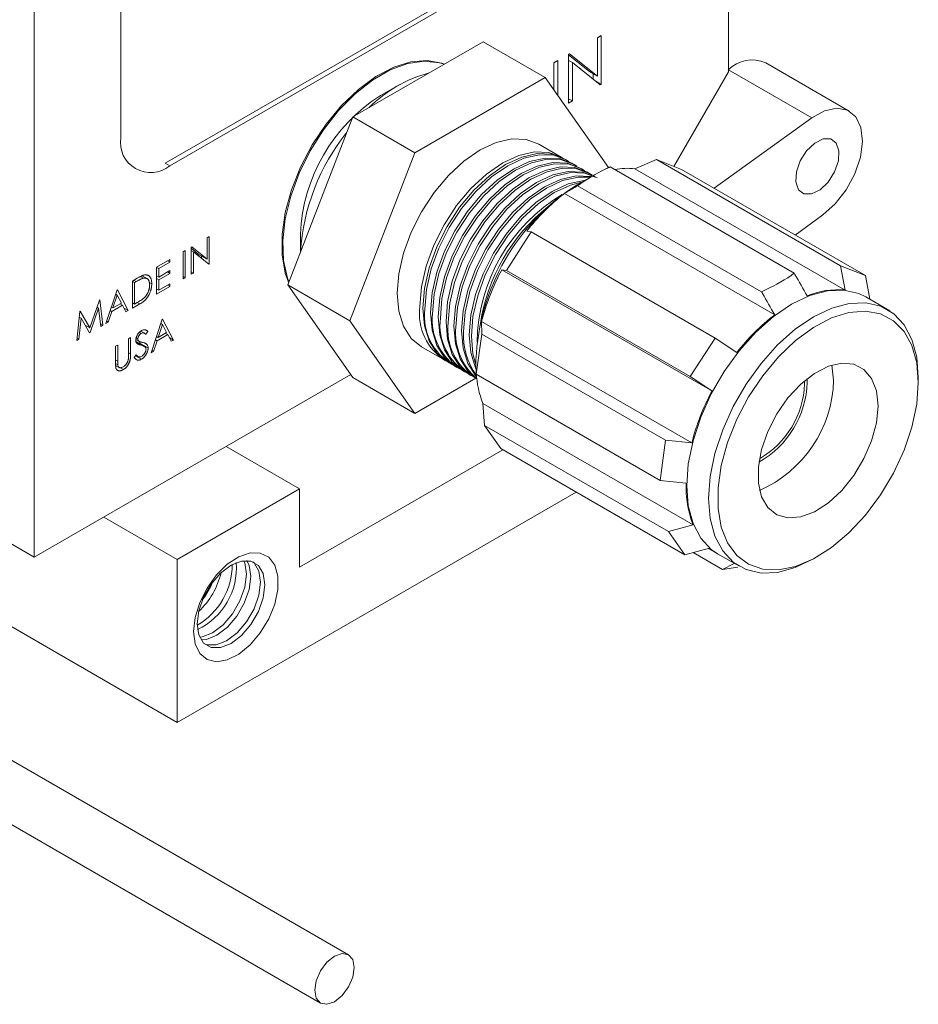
# Model space of a CAD drawing. Header units: inches. Extents: x 1.42 to 7.57, y 1.63 to 8.46.
# Tile 12 of 16: x 5.77 to 6.47, y 4.72 to 5.49. Entities that reach past the tile are written whole.
import ezdxf

# ---------------------------------------------------------------- set-up
doc = ezdxf.new("R2010")
doc.units = ezdxf.units.IN
doc.header["$MEASUREMENT"] = 0

msp = doc.modelspace()

# ---------------------------------------------------------------- linework, layer by layer
at = {"color": 7, "linetype": 'Continuous', "lineweight": 15}
for p, q in [((5.78098, 5.07282), (5.78098, 5.82546)), ((5.88351, 5.38145), (6.21514, 5.5729)), ((6.21868, 5.57086), (5.88705, 5.37941)), ((5.84869, 5.54977), (5.84869, 5.40156)), ((6.32475, 5.45307), (6.32475, 5.52202)), ((6.03047, 5.41772), (6.13253, 5.47664)), ((6.13253, 5.47664), (6.18115, 5.44857)), ((6.22496, 5.48152), (6.22198, 5.4798)), ((6.22198, 5.4798), (6.22198, 5.44967)), ((6.22496, 5.44324), (6.22496, 5.48152)), ((6.19096, 5.46189), (6.18799, 5.46017)), ((6.19096, 5.43461), (6.19096, 5.46189)), ((6.20008, 5.46716), (6.19946, 5.4668)), ((6.19946, 5.4668), (6.19946, 5.42852)), ((6.21579, 5.45324), (6.19946, 5.46629)), ((6.19946, 5.46201), (6.20243, 5.46029)), ((6.22198, 5.44967), (6.20008, 5.46716)), ((6.20243, 5.46029), (6.22428, 5.44285)), ((6.20243, 5.43024), (6.20243, 5.46029)), ((6.18799, 5.46017), (6.18799, 5.43884)), ((6.21579, 5.45324), (6.22198, 5.44967)), ((6.32475, 5.45307), (6.28195, 5.37894)), ((6.41927, 5.42229), (6.35386, 5.46005)), ((6.07908, 5.38965), (6.18115, 5.44857)), ((6.18115, 5.44857), (6.23073, 5.37802)), ((6.21877, 5.44725), (6.21877, 5.45153)), ((6.22075, 5.44567), (6.22496, 5.44324)), ((6.06676, 5.44291), (6.05204, 5.43441)), ((6.22428, 5.44285), (6.22496, 5.44324)), ((6.19946, 5.43196), (6.20243, 5.43024)), ((6.19946, 5.42852), (6.20243, 5.43024)), ((5.97944, 5.28619), (6.03047, 5.41772)), ((6.03047, 5.41772), (6.07908, 5.38965)), ((6.3899, 5.41698), (6.31343, 5.36185)), ((6.19366, 5.3863), (6.17599, 5.39651)), ((6.02805, 5.25813), (6.07908, 5.38965)), ((6.19758, 5.38404), (6.19595, 5.38498)), ((6.25138, 5.37719), (6.2683, 5.38428)), ((6.2683, 5.38428), (6.2878, 5.37665)), ((6.41237, 5.30111), (6.2683, 5.38428)), ((6.20365, 5.38053), (6.20202, 5.38148)), ((6.20973, 5.37703), (6.20809, 5.37797)), ((6.37605, 5.29541), (6.23197, 5.37858)), ((6.25138, 5.37719), (6.41596, 5.28218)), ((6.43187, 5.29347), (6.2878, 5.37665)), ((6.21835, 5.37173), (6.20612, 5.36467)), ((6.2158, 5.37352), (6.21417, 5.37446)), ((6.35059, 5.28071), (6.20651, 5.36389)), ((6.19626, 5.35784), (6.36084, 5.26283)), ((6.37681, 5.32526), (6.39863, 5.34099)), ((5.91803, 5.32398), (5.91638, 5.32303)), ((5.91638, 5.32303), (5.91638, 5.30629)), ((5.91803, 5.30272), (5.91803, 5.32398)), ((5.98944, 5.32596), (5.98944, 5.31196)), ((6.15069, 5.2975), (6.17019, 5.32765)), ((6.17019, 5.32765), (6.1666, 5.32824)), ((6.31427, 5.24447), (6.17019, 5.32765)), ((5.90422, 5.31601), (5.90387, 5.31581)), ((5.90387, 5.31581), (5.90387, 5.29454)), ((5.91019, 5.30986), (5.90387, 5.31491)), ((5.91638, 5.30629), (5.90422, 5.31601)), ((5.88711, 5.30613), (5.87672, 5.30013)), ((5.88711, 5.30395), (5.88711, 5.30613)), ((5.89915, 5.31308), (5.89749, 5.31213)), ((5.89749, 5.31213), (5.89749, 5.29086)), ((5.89915, 5.29182), (5.89915, 5.31308)), ((5.90387, 5.31315), (5.90552, 5.31219)), ((5.90552, 5.31219), (5.91766, 5.3025)), ((5.90552, 5.2955), (5.90552, 5.31219)), ((5.91019, 5.30986), (5.91638, 5.30629)), ((5.91185, 5.30714), (5.91185, 5.30891)), ((5.87672, 5.30013), (5.87672, 5.27887)), ((5.87672, 5.29986), (5.87837, 5.29891)), ((5.87837, 5.29891), (5.88711, 5.30395)), ((5.87837, 5.29236), (5.87837, 5.29891)), ((5.88522, 5.30504), (5.88711, 5.30395)), ((5.91569, 5.30407), (5.91803, 5.30272)), ((5.91766, 5.3025), (5.91803, 5.30272)), ((6.41237, 5.30111), (6.41596, 5.28218)), ((6.43187, 5.29347), (6.41237, 5.30111)), ((5.86155, 5.29138), (5.85783, 5.28923)), ((5.86412, 5.29276), (5.86644, 5.29142)), ((5.87004, 5.29069), (5.86553, 5.29329)), ((5.87672, 5.29332), (5.87837, 5.29236)), ((5.87672, 5.29114), (5.87837, 5.29018)), ((5.88711, 5.29741), (5.87837, 5.29236)), ((5.87837, 5.29018), (5.88711, 5.29522)), ((5.88522, 5.29632), (5.88711, 5.29522)), ((5.88711, 5.29522), (5.88711, 5.29741)), ((5.89749, 5.29277), (5.89915, 5.29182)), ((5.89749, 5.29086), (5.89915, 5.29182)), ((5.90387, 5.29645), (5.90552, 5.2955)), ((5.90387, 5.29454), (5.90552, 5.2955)), ((6.1471, 5.29809), (6.31168, 5.20308)), ((6.1471, 5.29809), (6.15069, 5.2975)), ((6.29477, 5.21432), (6.15069, 5.2975)), ((6.4354, 5.2749), (6.43187, 5.29347)), ((5.85783, 5.28923), (5.85783, 5.26797)), ((5.85783, 5.28896), (5.85949, 5.288)), ((5.85889, 5.28984), (5.86078, 5.28875)), ((5.86078, 5.28875), (5.85949, 5.288)), ((5.85949, 5.288), (5.85949, 5.2711)), ((5.87102, 5.28816), (5.87294, 5.28705)), ((5.87672, 5.27887), (5.88711, 5.28487)), ((5.87672, 5.28296), (5.87837, 5.282)), ((5.87837, 5.282), (5.87837, 5.29018)), ((5.88711, 5.28705), (5.87837, 5.282)), ((5.88522, 5.28596), (5.88711, 5.28487)), ((5.88711, 5.28487), (5.88711, 5.28705)), ((5.97944, 5.28619), (6.02805, 5.25813)), ((6.03047, 5.21358), (5.97944, 5.28619)), ((5.84579, 5.28228), (5.83706, 5.25597)), ((5.84589, 5.27819), (5.84256, 5.26814)), ((5.84467, 5.2789), (5.84589, 5.27819)), ((5.84603, 5.28242), (5.84579, 5.28228)), ((5.84914, 5.27194), (5.84589, 5.27819)), ((5.85453, 5.26606), (5.84603, 5.28242)), ((6.44927, 5.26689), (6.43212, 5.27678)), ((6.4512, 5.26597), (6.43536, 5.27512)), ((5.83201, 5.27432), (5.82443, 5.2525)), ((5.82463, 5.2488), (5.83127, 5.26793)), ((5.83004, 5.26865), (5.83127, 5.26793)), ((5.83127, 5.26793), (5.83304, 5.25365)), ((5.83225, 5.27446), (5.83201, 5.27432)), ((5.8347, 5.25461), (5.83225, 5.27446)), ((5.84133, 5.26885), (5.84256, 5.26814)), ((5.84166, 5.26545), (5.85001, 5.27026)), ((5.84256, 5.26814), (5.84914, 5.27194)), ((5.84812, 5.27136), (5.85001, 5.27026)), ((5.85001, 5.27026), (5.85273, 5.26502)), ((5.85119, 5.26798), (5.85453, 5.26606)), ((5.85783, 5.27205), (5.85949, 5.2711)), ((5.85783, 5.26797), (5.86354, 5.27126)), ((5.85949, 5.2711), (5.8616, 5.27232)), ((5.86165, 5.27235), (5.86354, 5.27126)), ((5.81659, 5.26542), (5.81416, 5.24275)), ((5.81582, 5.24371), (5.81758, 5.26006)), ((5.81611, 5.26092), (5.81758, 5.26006)), ((5.81683, 5.26556), (5.81659, 5.26542)), ((5.82443, 5.2525), (5.81683, 5.26556)), ((5.81758, 5.26006), (5.82425, 5.24858)), ((5.83886, 5.25701), (5.84166, 5.26545)), ((5.84044, 5.26615), (5.84166, 5.26545)), ((5.85273, 5.26502), (5.85453, 5.26606)), ((5.82074, 5.25463), (5.82443, 5.2525)), ((5.83278, 5.25572), (5.8347, 5.25461)), ((5.83304, 5.25365), (5.8347, 5.25461)), ((5.83706, 5.25597), (5.83886, 5.25701)), ((5.83764, 5.25772), (5.83886, 5.25701)), ((5.88121, 5.25925), (5.87247, 5.23294)), ((5.8813, 5.25516), (5.87797, 5.24511)), ((5.88008, 5.25586), (5.8813, 5.25516)), ((5.88144, 5.25938), (5.88121, 5.25925)), ((5.88455, 5.24891), (5.8813, 5.25516)), ((5.88994, 5.24302), (5.88144, 5.25938)), ((6.07908, 5.18552), (6.02805, 5.25813)), ((6.29589, 5.1624), (6.13131, 5.25741)), ((6.13136, 5.24768), (6.13131, 5.25741)), ((5.81435, 5.24456), (5.81582, 5.24371)), ((5.82388, 5.24923), (5.82463, 5.2488)), ((5.82425, 5.24858), (5.82463, 5.2488)), ((5.85642, 5.24494), (5.85476, 5.24398)), ((5.85642, 5.23209), (5.85642, 5.24494)), ((5.86069, 5.24468), (5.86208, 5.24388)), ((5.86324, 5.24902), (5.86478, 5.24813)), ((5.86736, 5.24826), (5.86441, 5.24997)), ((5.86743, 5.25106), (5.86987, 5.24965)), ((5.86838, 5.24748), (5.86987, 5.24965)), ((5.87675, 5.24582), (5.87797, 5.24511)), ((5.87707, 5.24241), (5.88542, 5.24723)), ((5.87797, 5.24511), (5.88455, 5.24891)), ((5.88353, 5.24832), (5.88542, 5.24723)), ((5.88542, 5.24723), (5.88814, 5.24199)), ((5.88661, 5.24495), (5.88994, 5.24302)), ((6.12694, 5.21618), (6.13136, 5.24768)), ((6.27544, 5.1645), (6.13136, 5.24768)), ((6.31427, 5.24447), (6.29477, 5.21432)), ((6.33118, 5.23323), (6.31427, 5.24447)), ((5.81416, 5.24275), (5.81582, 5.24371)), ((5.84627, 5.23908), (5.84461, 5.23812)), ((5.84461, 5.23812), (5.84461, 5.22528)), ((5.84627, 5.22633), (5.84627, 5.23908)), ((5.85476, 5.24398), (5.85476, 5.23124)), ((5.86051, 5.24344), (5.8633, 5.24183)), ((5.86075, 5.24119), (5.86448, 5.23904)), ((5.86713, 5.23806), (5.86094, 5.24164)), ((5.86392, 5.24036), (5.86347, 5.24222)), ((5.86392, 5.24036), (5.87011, 5.23679)), ((5.87427, 5.23398), (5.87707, 5.24241)), ((5.87585, 5.24312), (5.87707, 5.24241)), ((5.88814, 5.24199), (5.88994, 5.24302)), ((6.08424, 5.23759), (6.10192, 5.22738)), ((5.86081, 5.23139), (5.85925, 5.22941)), ((5.86023, 5.23066), (5.86485, 5.22799)), ((5.8605, 5.231), (5.86215, 5.23005)), ((5.87247, 5.23294), (5.87427, 5.23398)), ((5.87305, 5.23469), (5.87427, 5.23398)), ((5.84461, 5.22729), (5.84627, 5.22633)), ((5.84463, 5.22453), (5.84634, 5.22355)), ((5.84467, 5.22309), (5.84733, 5.22155)), ((5.84751, 5.22166), (5.8507, 5.21982)), ((6.10421, 5.22606), (6.10584, 5.22512)), ((6.11028, 5.22256), (6.11191, 5.22161)), ((6.12688, 5.22741), (6.12688, 5.22411)), ((6.12688, 5.22411), (6.12689, 5.22591)), ((6.12689, 5.22591), (6.12694, 5.21618)), ((5.78098, 5.07282), (6.02884, 5.2159)), ((6.03047, 5.21358), (6.07908, 5.18552)), ((6.11635, 5.21905), (6.11798, 5.21811)), ((6.12242, 5.21554), (6.12406, 5.2146)), ((6.27102, 5.133), (6.12694, 5.21618)), ((6.29477, 5.21432), (6.31168, 5.20308)), ((6.47333, 5.20964), (6.47333, 5.21372)), ((6.12682, 5.21308), (6.07908, 5.18552)), ((6.38423, 5.20862), (6.38416, 5.21107)), ((6.38635, 5.20984), (6.38625, 5.21278)), ((6.29695, 5.09816), (6.13238, 5.19317)), ((6.13365, 5.17609), (6.13238, 5.19317)), ((5.78098, 5.07282), (5.60212, 5.17607)), ((6.27773, 5.09292), (6.13365, 5.17609)), ((6.14638, 5.15798), (6.13365, 5.17609)), ((5.93133, 5.15961), (5.98878, 5.12644)), ((6.27544, 5.1645), (6.27102, 5.133)), ((6.29589, 5.1624), (6.27544, 5.1645)), ((5.98878, 5.0652), (6.14794, 5.15708)), ((6.29046, 5.07481), (6.14638, 5.15798)), ((5.54607, 5.14371), (5.89288, 4.9435)), ((6.27102, 5.133), (6.29147, 5.1309)), ((5.89288, 5.07108), (5.98878, 5.12644)), ((5.89288, 4.9435), (6.2054, 5.12391)), ((5.98878, 5.0652), (5.98878, 5.12644)), ((5.83543, 5.10425), (5.89288, 5.07108)), ((6.29695, 5.09816), (6.27773, 5.09292)), ((6.27773, 5.09292), (6.29046, 5.07481)), ((6.29046, 5.07481), (6.30968, 5.08005)), ((6.32007, 5.06321), (6.29692, 5.07657)), ((6.30879, 5.07981), (6.31551, 5.07593)), ((6.31601, 5.07564), (6.33316, 5.06575)), ((5.89288, 5.07108), (5.89288, 4.9435)), ((6.32915, 5.06806), (6.32007, 5.06321)), ((6.39123, 5.0715), (6.39476, 5.07354)), ((6.32007, 5.06321), (6.33208, 5.0651)), ((6.02699, 4.76156), (5.56902, 5.02594)), ((5.54715, 4.98805), (6.00511, 4.72367))]:
    msp.add_line(p, q, dxfattribs=at)
at = {"color": 8, "linetype": 'Continuous', "lineweight": 15}
for p, q in [((6.3899, 5.41698), (6.32475, 5.45459)), ((5.88351, 5.38145), (5.88705, 5.37941)), ((5.85476, 5.23305), (5.85642, 5.23209))]:
    msp.add_line(p, q, dxfattribs=at)
at = {"color": 7, "linetype": 'Continuous', "lineweight": 15, "flags": 128}
for points in [[(6.10212, 5.45908), (6.10027, 5.45977), (6.0887, 5.46191), (6.07595, 5.46085), (6.06243, 5.4566), (6.04858, 5.44933), (6.03484, 5.43925), (6.02165, 5.42669), (6.00944, 5.41205), (5.9986, 5.39581), (5.98948, 5.37848), (5.98237, 5.36063), (5.9775, 5.34283), (5.97502, 5.32565), (5.97502, 5.30964), (5.9775, 5.29531), (5.97994, 5.28821)], [(5.98039, 5.28863), (5.97931, 5.29158), (5.97622, 5.30541), (5.9756, 5.32105), (5.97746, 5.33799), (5.98175, 5.35569), (5.98832, 5.37358), (5.99696, 5.39109), (6.0074, 5.40765), (6.01931, 5.42273), (6.03229, 5.43585), (6.04593, 5.44659), (6.0598, 5.45459), (6.07344, 5.45961), (6.08642, 5.46148), (6.09832, 5.46014), (6.10196, 5.45899)], [(6.39863, 5.34099), (6.40834, 5.34965), (6.41691, 5.3607), (6.42364, 5.37322), (6.428, 5.38621), (6.42962, 5.39861), (6.42838, 5.40943), (6.42437, 5.41778), (6.41793, 5.42298), (6.40957, 5.42462), (6.39997, 5.42257), (6.3899, 5.41698)], [(6.17599, 5.39651), (6.16616, 5.40014), (6.15494, 5.40059), (6.14277, 5.39783), (6.13012, 5.39196), (6.11746, 5.38322), (6.10529, 5.37193), (6.09407, 5.35853), (6.08424, 5.34354), (6.07617, 5.32753), (6.07018, 5.31111), (6.06648, 5.29493), (6.06524, 5.27959), (6.06648, 5.2657), (6.07018, 5.25377), (6.07617, 5.24428), (6.08424, 5.23759), (6.08424, 5.23759)], [(6.4112, 5.39119), (6.4091, 5.39728), (6.40475, 5.40058), (6.3988, 5.40059), (6.39216, 5.39732), (6.38584, 5.39125), (6.38081, 5.38332), (6.37782, 5.37472), (6.37734, 5.36678), (6.37943, 5.36069), (6.38379, 5.35739), (6.38974, 5.35738), (6.39637, 5.36065), (6.40269, 5.36672), (6.40773, 5.37465), (6.41071, 5.38324), (6.4112, 5.39119)], [(6.19479, 5.38562), (6.19367, 5.3863), (6.18384, 5.38994), (6.17262, 5.39039), (6.16045, 5.38762), (6.14779, 5.38176), (6.13514, 5.37301), (6.12297, 5.36172), (6.11175, 5.34832), (6.10192, 5.33333), (6.09385, 5.31732), (6.08785, 5.30091), (6.08416, 5.28472), (6.08292, 5.26939)], [(6.19595, 5.38498), (6.18612, 5.38862), (6.1749, 5.38907), (6.16273, 5.38631), (6.15008, 5.38044), (6.13742, 5.37169), (6.12525, 5.3604), (6.11403, 5.34701), (6.1042, 5.33201), (6.09613, 5.316), (6.09014, 5.29959), (6.08645, 5.2834), (6.0852, 5.26807), (6.08645, 5.25417), (6.09014, 5.24225), (6.09613, 5.23276), (6.1042, 5.22606), (6.10421, 5.22606)], [(6.08683, 5.26713), (6.08808, 5.28246), (6.09177, 5.29865), (6.09777, 5.31506), (6.10583, 5.33107), (6.11567, 5.34606), (6.12688, 5.35946), (6.13905, 5.37075), (6.15171, 5.3795), (6.16437, 5.38536), (6.17654, 5.38813), (6.18775, 5.38768), (6.19758, 5.38404), (6.19975, 5.38266)], [(6.20202, 5.38148), (6.19219, 5.38512), (6.18098, 5.38556), (6.16881, 5.3828), (6.15615, 5.37693), (6.14349, 5.36819), (6.13132, 5.3569), (6.12011, 5.3435), (6.11027, 5.32851), (6.10221, 5.3125), (6.09621, 5.29608), (6.09252, 5.2799), (6.09127, 5.26456), (6.09252, 5.25067), (6.09621, 5.23874), (6.10221, 5.22925), (6.11027, 5.22256), (6.11028, 5.22256)], [(6.09291, 5.26362), (6.09415, 5.27896), (6.09784, 5.29514), (6.10384, 5.31155), (6.11191, 5.32756), (6.12174, 5.34256), (6.13296, 5.35596), (6.14513, 5.36724), (6.15778, 5.37599), (6.17044, 5.38186), (6.18261, 5.38462), (6.19383, 5.38417), (6.20366, 5.38053), (6.20582, 5.37916)], [(6.20809, 5.37797), (6.19827, 5.38161), (6.18705, 5.38206), (6.17488, 5.37929), (6.16222, 5.37343), (6.14957, 5.36468), (6.13739, 5.35339), (6.12618, 5.33999), (6.11635, 5.325), (6.10828, 5.30899), (6.10228, 5.29258), (6.09859, 5.27639), (6.09735, 5.26106), (6.09859, 5.24716), (6.10228, 5.23524), (6.10828, 5.22575), (6.11635, 5.21905), (6.11635, 5.21905)], [(6.09898, 5.26011), (6.10022, 5.27545), (6.10392, 5.29164), (6.10991, 5.30805), (6.11798, 5.32406), (6.12781, 5.33905), (6.13903, 5.35245), (6.1512, 5.36374), (6.16386, 5.37248), (6.17651, 5.37835), (6.18868, 5.38111), (6.1999, 5.38067), (6.20973, 5.37703), (6.21189, 5.37565)], [(6.21417, 5.37446), (6.20434, 5.3781), (6.19312, 5.37855), (6.18095, 5.37579), (6.1683, 5.36992), (6.15564, 5.36118), (6.14347, 5.34989), (6.13225, 5.33649), (6.12242, 5.3215), (6.11435, 5.30549), (6.10836, 5.28907), (6.10466, 5.27289), (6.10342, 5.25755), (6.10466, 5.24366), (6.10836, 5.23173), (6.11435, 5.22224), (6.12242, 5.21555), (6.12242, 5.21554)], [(6.10505, 5.25661), (6.1063, 5.27194), (6.10999, 5.28813), (6.11598, 5.30454), (6.12405, 5.32055), (6.13388, 5.33555), (6.1451, 5.34894), (6.15727, 5.36023), (6.16993, 5.36898), (6.18258, 5.37485), (6.19476, 5.37761), (6.20597, 5.37716), (6.2158, 5.37352), (6.21797, 5.37215)], [(6.22024, 5.37096), (6.21041, 5.3746), (6.1992, 5.37505), (6.18702, 5.37228), (6.17437, 5.36642), (6.16171, 5.35767), (6.14954, 5.34638), (6.13832, 5.33298), (6.12849, 5.31799), (6.12042, 5.30198), (6.11443, 5.28557), (6.11074, 5.26938), (6.10949, 5.25405), (6.11074, 5.24015), (6.11443, 5.22823), (6.12042, 5.21874), (6.12752, 5.21262)], [(6.11112, 5.2531), (6.11237, 5.26844), (6.11606, 5.28462), (6.12206, 5.30104), (6.13013, 5.31705), (6.13996, 5.33204), (6.15117, 5.34544), (6.16334, 5.35673), (6.176, 5.36547), (6.18866, 5.37134), (6.20083, 5.3741), (6.21204, 5.37366), (6.22187, 5.37002)], [(6.21726, 5.37093), (6.21648, 5.37109), (6.20527, 5.37154), (6.1931, 5.36878), (6.18044, 5.36291), (6.16778, 5.35416), (6.15561, 5.34288), (6.1444, 5.32948), (6.13457, 5.31448), (6.1265, 5.29847), (6.1205, 5.28206), (6.11681, 5.26588), (6.11556, 5.25054), (6.11681, 5.23664), (6.1205, 5.22472), (6.1265, 5.21523), (6.12703, 5.21463)], [(6.1172, 5.2496), (6.11844, 5.26493), (6.12213, 5.28112), (6.12813, 5.29753), (6.1362, 5.31354), (6.14603, 5.32853), (6.15725, 5.34193), (6.16942, 5.35322), (6.18207, 5.36197), (6.19473, 5.36784), (6.2069, 5.3706), (6.21616, 5.37047)], [(6.21156, 5.36806), (6.21134, 5.36803), (6.19917, 5.36527), (6.18651, 5.3594), (6.17386, 5.35066), (6.16169, 5.33937), (6.15047, 5.32597), (6.14064, 5.31098), (6.13257, 5.29497), (6.12657, 5.27856), (6.12288, 5.26237), (6.12164, 5.24703), (6.12288, 5.23314), (6.12657, 5.22122), (6.12667, 5.22101)], [(6.12327, 5.24609), (6.12452, 5.26143), (6.12821, 5.27761), (6.1342, 5.29403), (6.14227, 5.31004), (6.1521, 5.32503), (6.16332, 5.33843), (6.17549, 5.34972), (6.18815, 5.35846), (6.2008, 5.36433), (6.20948, 5.36661)], [(6.31601, 5.07564), (6.31117, 5.07895), (6.30296, 5.08775), (6.29691, 5.09924), (6.2932, 5.11307), (6.29195, 5.12881), (6.2932, 5.146), (6.29691, 5.1641), (6.30296, 5.18257), (6.31117, 5.20085), (6.32129, 5.21838), (6.33301, 5.23463), (6.34598, 5.2491), (6.35981, 5.26136), (6.37407, 5.27104), (6.38833, 5.27783), (6.40215, 5.28153), (6.41512, 5.28203), (6.42685, 5.27932), (6.43212, 5.27678)], [(6.39123, 5.0715), (6.39121, 5.07149), (6.37696, 5.0647), (6.36313, 5.061), (6.35016, 5.0605), (6.33843, 5.06321), (6.32831, 5.06905), (6.3201, 5.07785), (6.31405, 5.08934), (6.31035, 5.10317), (6.3091, 5.11891), (6.31035, 5.1361), (6.31405, 5.1542), (6.3201, 5.17267), (6.32831, 5.19095), (6.33843, 5.20848), (6.35016, 5.22473), (6.36313, 5.23921), (6.37696, 5.25146), (6.39121, 5.26114), (6.40547, 5.26793), (6.4193, 5.27163), (6.43227, 5.27213), (6.444, 5.26942), (6.45412, 5.26358), (6.46233, 5.25478), (6.46838, 5.24329), (6.47208, 5.22946), (6.47333, 5.21372), (6.47333, 5.21372)], [(6.47333, 5.20964), (6.47206, 5.22511), (6.46832, 5.23863), (6.4622, 5.24975), (6.45392, 5.25814), (6.44374, 5.2635), (6.43199, 5.26567), (6.41903, 5.26459), (6.4053, 5.26028), (6.39122, 5.25289), (6.37726, 5.24264), (6.36387, 5.22988), (6.35146, 5.21501), (6.34045, 5.19851), (6.33118, 5.18091), (6.32395, 5.16278), (6.319, 5.14469), (6.31649, 5.12723), (6.31649, 5.11096), (6.319, 5.09641), (6.32395, 5.08404), (6.33118, 5.07424), (6.34045, 5.06734), (6.35146, 5.06356), (6.36387, 5.06301), (6.37726, 5.06572), (6.39122, 5.07159), (6.4053, 5.08045), (6.41903, 5.092), (6.43199, 5.10587), (6.44374, 5.12162), (6.45392, 5.13874), (6.4622, 5.15668), (6.46832, 5.17486), (6.47206, 5.19271), (6.47333, 5.20964)], [(6.1268, 5.22375), (6.12452, 5.2322), (6.12327, 5.24609)], [(6.44177, 5.19142), (6.44051, 5.20321), (6.43677, 5.2129), (6.43077, 5.21997), (6.42283, 5.22404), (6.41337, 5.22489), (6.40292, 5.22246), (6.39202, 5.2169), (6.38126, 5.20851), (6.37124, 5.19773), (6.36248, 5.18514), (6.35546, 5.17143), (6.35056, 5.15734), (6.34805, 5.14362), (6.34805, 5.13101), (6.35056, 5.12019), (6.35546, 5.11176), (6.36248, 5.10615), (6.37124, 5.10368), (6.38126, 5.10447), (6.39202, 5.10849), (6.40292, 5.11551), (6.41337, 5.12517), (6.42283, 5.13693), (6.43077, 5.15017), (6.43677, 5.16416), (6.44051, 5.17817), (6.44177, 5.19142)], [(6.40695, 5.21152), (6.40568, 5.22332), (6.40566, 5.22339)], [(5.9057, 5.01469), (5.90693, 5.02572), (5.91052, 5.03736), (5.91622, 5.04873), (5.92359, 5.059), (5.9321, 5.0674), (5.9411, 5.07331), (5.94994, 5.07629), (5.95796, 5.07613), (5.96455, 5.07282), (5.96924, 5.06662), (5.97168, 5.05799), (5.97168, 5.04757), (5.96924, 5.03612), (5.96455, 5.02451), (5.95796, 5.01359), (5.94994, 5.00416), (5.9411, 4.99694), (5.9321, 4.99245), (5.92359, 4.99103), (5.91622, 4.99279), (5.91052, 4.99759), (5.90693, 5.00507), (5.9057, 5.01469)], [(5.96153, 5.05134), (5.96023, 5.04113), (5.95647, 5.03042), (5.9506, 5.02026), (5.94321, 5.01164), (5.93502, 5.00541), (5.92682, 5.00218), (5.91943, 5.00226), (5.91356, 5.00565), (5.9098, 5.01201), (5.9085, 5.02072), (5.9098, 5.03093), (5.91356, 5.04165), (5.91943, 5.05181), (5.92682, 5.06042), (5.93502, 5.06665), (5.94321, 5.06988), (5.9506, 5.0698), (5.95647, 5.06641), (5.96023, 5.06005), (5.96153, 5.05134)], [(5.91049, 5.01023), (5.91238, 5.01052), (5.92057, 5.01375), (5.92877, 5.01998), (5.93616, 5.02859), (5.94203, 5.03875), (5.94579, 5.04946), (5.94709, 5.05968), (5.94579, 5.06839), (5.9451, 5.07017)], [(5.91465, 5.00467), (5.91604, 5.00422), (5.92343, 5.00414), (5.93162, 5.00737), (5.93982, 5.0136), (5.94721, 5.02222), (5.95307, 5.03238), (5.95684, 5.04309), (5.95814, 5.0533), (5.95684, 5.06201), (5.95307, 5.06837), (5.95199, 5.06935)], [(5.94741, 5.07026), (5.94919, 5.06643), (5.95048, 5.05772)], [(5.95048, 5.05772), (5.94919, 5.04751), (5.94542, 5.0368), (5.93955, 5.02663), (5.93216, 5.01802), (5.92397, 5.01179), (5.91577, 5.00856), (5.91157, 5.00818)], [(6.03152, 4.75154), (6.03034, 4.7577), (6.02699, 4.76156), (6.02197, 4.76253), (6.01605, 4.76048), (6.01013, 4.7557), (6.00511, 4.74893), (6.00176, 4.7412), (6.00058, 4.73369), (6.00176, 4.72753), (6.00511, 4.72367), (6.01013, 4.7227), (6.01605, 4.72475), (6.02197, 4.72953), (6.02699, 4.7363), (6.03034, 4.74403), (6.03152, 4.75154)]]:
    msp.add_lwpolyline(points, dxfattribs=at)
at = {"color": 7, "linetype": 'Continuous', "lineweight": 15}
for centre, radius, start, end in [((6.34306, 5.43589), 0.02646, 65.92155, 134.56973), ((6.11702, 5.35164), 0.10411, 104.85285, 135.14177), ((6.12387, 5.32065), 0.13454, 122.26896, 177.73642), ((5.87207, 5.39777), 0.02369, 170.78597, 309.20326), ((6.15477, 5.30182), 0.1656, 141.13981, 176.44883), ((6.24555, 5.32406), 0.05345, 83.72829, 100.8532), ((6.29804, 5.22011), 0.17132, 122.45014, 177.55524), ((6.26477, 5.23931), 0.13705, 120.85302, 179.15236), ((6.29712, 5.22707), 0.16514, 127.64232, 142.21926), ((6.27529, 5.23324), 0.14676, 128.93257, 171.07281), ((6.31186, 5.21076), 0.18647, 152.07481, 165.51382), ((6.41038, 5.22097), 0.06147, 84.78383, 113.06007), ((6.12612, 5.26373), 0.04357, 172.53385, 238.07764), ((6.13087, 5.26198), 0.04434, 173.33581, 239.11638), ((6.13694, 5.25848), 0.04434, 173.33581, 239.11638), ((6.14302, 5.25497), 0.04434, 173.33581, 239.11638), ((6.4617, 5.13206), 0.16514, 127.64232, 142.21926), ((6.14909, 5.25146), 0.04434, 173.33581, 239.11638), ((6.15837, 5.24882), 0.04744, 174.81879, 229.41277), ((6.1712, 5.24684), 0.05407, 177.08022, 215.62849), ((6.2054, 5.22178), 0.07843, 183.24089, 201.3962), ((6.31175, 5.21234), 0.07464, 299.49421, 358.07661), ((6.31402, 5.21101), 0.07025, 299.79833, 358.051), ((6.3102, 5.21392), 0.09678, 293.64456, 358.58413), ((6.47644, 5.11575), 0.18647, 152.07481, 165.51382), ((6.37395, 5.12788), 0.08253, 177.90549, 201.10721), ((6.33504, 5.10974), 0.03904, 229.49377, 239.98791), ((5.88062, 5.06743), 0.0554, 300.23517, 359.77019), ((5.88571, 5.06449), 0.05356, 295.55484, 4.45052), ((5.86799, 5.07472), 0.06084, 313.24232, 346.76308), ((5.86169, 5.07836), 0.06413, 322.43484, 337.57055)]:
    msp.add_arc(centre, radius, start, end, dxfattribs=at)
for points, knots in [([(6.20651, 5.36389), (6.21341, 5.36853), (6.22128, 5.37383), (6.2308, 5.37806), (6.23197, 5.37858)], [0, 0, 0, 0, 0.877123, 1, 1, 1, 1]), ([(6.19626, 5.35784), (6.19667, 5.35808), (6.20008, 5.3601), (6.2035, 5.36211), (6.20651, 5.36389)], [0, 0, 0, 0, 0.118021, 1, 1, 1, 1]), ([(5.86644, 5.29142), (5.86611, 5.29135), (5.86558, 5.29117), (5.86482, 5.29085), (5.86414, 5.29055), (5.8634, 5.29018), (5.86227, 5.2896), (5.86139, 5.28911), (5.86078, 5.28875)], [0, 0, 0, 0, 0.179285, 0.286583, 0.405111, 0.535593, 0.67819, 1, 1, 1, 1]), ([(5.86739, 5.29398), (5.86705, 5.29393), (5.8665, 5.29378), (5.8657, 5.29348), (5.865, 5.29319), (5.86424, 5.29283), (5.86308, 5.29224), (5.86218, 5.29173), (5.86155, 5.29138)], [0, 0, 0, 0, 0.18423, 0.292169, 0.410633, 0.541156, 0.682594, 1, 1, 1, 1]), ([(5.87129, 5.2861), (5.87129, 5.28659), (5.87125, 5.28729), (5.87112, 5.28815), (5.87098, 5.28873), (5.8708, 5.28926), (5.87057, 5.28974), (5.87032, 5.29017), (5.87001, 5.29054), (5.86968, 5.29087), (5.86931, 5.29113), (5.86891, 5.29133), (5.86848, 5.29148), (5.86801, 5.29155), (5.86735, 5.29158), (5.86681, 5.2915), (5.86644, 5.29142)], [0, 0, 0, 0, 0.137813, 0.203226, 0.267174, 0.330024, 0.391794, 0.453084, 0.514334, 0.575, 0.634865, 0.694116, 0.753442, 0.813126, 0.87408, 1, 1, 1, 1]), ([(5.87294, 5.28705), (5.87295, 5.28765), (5.8729, 5.28851), (5.87275, 5.28957), (5.87258, 5.29029), (5.87238, 5.29095), (5.87213, 5.29156), (5.87183, 5.2921), (5.87148, 5.29259), (5.8711, 5.29301), (5.87068, 5.29337), (5.87021, 5.29364), (5.86973, 5.29386), (5.86919, 5.294), (5.86843, 5.29409), (5.86782, 5.29405), (5.86739, 5.29398)], [0, 0, 0, 0, 0.139466, 0.206349, 0.271441, 0.334996, 0.397655, 0.459593, 0.521506, 0.582395, 0.642353, 0.701298, 0.760125, 0.818845, 0.878306, 1, 1, 1, 1]), ([(6.37605, 5.29541), (6.37525, 5.2948), (6.36792, 5.2893), (6.35875, 5.28476), (6.35059, 5.28071)], [0, 0, 0, 0, 0.109599, 1, 1, 1, 1]), ([(6.3863, 5.27752), (6.38311, 5.28308), (6.3797, 5.28904), (6.37628, 5.295), (6.37605, 5.29541)], [0, 0, 0, 0, 0.932566, 1, 1, 1, 1]), ([(5.86354, 5.27126), (5.86407, 5.27156), (5.86484, 5.27204), (5.86583, 5.27274), (5.86651, 5.27325), (5.86714, 5.27378), (5.86772, 5.27431), (5.86826, 5.27485), (5.86875, 5.27541), (5.86921, 5.27599), (5.86965, 5.27659), (5.87006, 5.27722), (5.87045, 5.27788), (5.87082, 5.27856), (5.87116, 5.27927), (5.87148, 5.28), (5.87178, 5.28076), (5.87206, 5.28153), (5.87229, 5.28232), (5.8725, 5.2831), (5.87266, 5.28389), (5.87279, 5.28468), (5.8729, 5.28575), (5.87294, 5.28653), (5.87294, 5.28705)], [0, 0, 0, 0, 0.106928, 0.156011, 0.202185, 0.245558, 0.286533, 0.325147, 0.361673, 0.397287, 0.433066, 0.468805, 0.505262, 0.541925, 0.57988, 0.618417, 0.658386, 0.69892, 0.739756, 0.781177, 0.822976, 0.865705, 0.909193, 1, 1, 1, 1]), ([(5.86686, 5.2759), (5.8672, 5.27622), (5.86769, 5.27672), (5.86829, 5.27746), (5.86871, 5.27803), (5.8691, 5.27863), (5.86947, 5.27924), (5.8698, 5.27988), (5.87011, 5.28054), (5.87039, 5.28121), (5.87063, 5.28189), (5.87084, 5.28258), (5.871, 5.28328), (5.87113, 5.28398), (5.87126, 5.28494), (5.87129, 5.28564), (5.87129, 5.2861)], [0, 0, 0, 0, 0.123338, 0.183125, 0.241783, 0.300579, 0.35968, 0.418882, 0.479531, 0.540851, 0.602303, 0.664463, 0.727806, 0.792895, 0.859672, 1, 1, 1, 1]), ([(5.8616, 5.27232), (5.86218, 5.27266), (5.86302, 5.27316), (5.86409, 5.27383), (5.86479, 5.27429), (5.86541, 5.27473), (5.8661, 5.27523), (5.86658, 5.27563), (5.86686, 5.2759)], [0, 0, 0, 0, 0.330628, 0.475549, 0.606746, 0.725024, 0.829742, 1, 1, 1, 1]), ([(6.35059, 5.28071), (6.35082, 5.28031), (6.35424, 5.27435), (6.35766, 5.26839), (6.36084, 5.26283)], [0, 0, 0, 0, 0.067434, 1, 1, 1, 1]), ([(5.86497, 5.25042), (5.86457, 5.25018), (5.86396, 5.24976), (5.8632, 5.24904), (5.86265, 5.24844), (5.86216, 5.2478), (5.86171, 5.24712), (5.86133, 5.24641), (5.861, 5.24569), (5.86075, 5.24496), (5.8605, 5.24398), (5.86043, 5.24328), (5.86043, 5.24284)], [0, 0, 0, 0, 0.173453, 0.258981, 0.344477, 0.428624, 0.510285, 0.591203, 0.672539, 0.75372, 0.83422, 1, 1, 1, 1]), ([(5.86208, 5.24388), (5.86208, 5.24424), (5.86217, 5.24483), (5.8625, 5.24564), (5.86283, 5.24624), (5.86324, 5.24682), (5.86388, 5.24752), (5.86442, 5.24792), (5.86478, 5.24813)], [0, 0, 0, 0, 0.234105, 0.349644, 0.471586, 0.597629, 0.724097, 1, 1, 1, 1]), ([(5.86478, 5.24813), (5.86508, 5.2483), (5.86553, 5.2485), (5.86609, 5.2486), (5.86643, 5.24859), (5.8667, 5.24855), (5.86691, 5.24848), (5.86713, 5.24839), (5.86736, 5.24826), (5.8676, 5.24812), (5.86795, 5.24786), (5.86821, 5.24764), (5.86838, 5.24748)], [0, 0, 0, 0, 0.200408, 0.298802, 0.39856, 0.451527, 0.511449, 0.576801, 0.647817, 0.725816, 0.810371, 1, 1, 1, 1]), ([(5.86987, 5.24965), (5.86967, 5.24986), (5.86936, 5.25014), (5.86894, 5.25047), (5.86863, 5.25067), (5.86833, 5.25082), (5.86803, 5.25095), (5.86774, 5.25103), (5.86735, 5.25109), (5.86686, 5.25109), (5.86605, 5.25095), (5.8654, 5.25067), (5.86497, 5.25042)], [0, 0, 0, 0, 0.171287, 0.249314, 0.322873, 0.391692, 0.456396, 0.516354, 0.573206, 0.68117, 0.786748, 1, 1, 1, 1]), ([(5.86011, 5.24203), (5.86016, 5.24202), (5.86046, 5.24193), (5.8607, 5.24174), (5.86091, 5.24158)], [0, 0, 0, 0, 0.161839, 1, 1, 1, 1]), ([(5.86043, 5.24284), (5.86043, 5.24255), (5.86046, 5.24214), (5.86057, 5.24164), (5.86069, 5.2413), (5.86083, 5.24098), (5.86107, 5.24058), (5.8613, 5.24034), (5.86146, 5.24019)], [0, 0, 0, 0, 0.244606, 0.366278, 0.487333, 0.611736, 0.737441, 1, 1, 1, 1]), ([(5.86146, 5.24019), (5.86159, 5.24008), (5.86181, 5.23993), (5.86218, 5.23977), (5.86253, 5.23962), (5.86293, 5.23948), (5.86358, 5.23927), (5.8641, 5.23913), (5.86448, 5.23904)], [0, 0, 0, 0, 0.154169, 0.25448, 0.371643, 0.504432, 0.652918, 1, 1, 1, 1]), ([(5.8633, 5.24183), (5.86309, 5.24194), (5.8628, 5.24212), (5.8625, 5.24243), (5.86234, 5.24268), (5.86222, 5.24294), (5.86212, 5.24333), (5.86208, 5.24365), (5.86208, 5.24388)], [0, 0, 0, 0, 0.313927, 0.446588, 0.565884, 0.677061, 0.785254, 1, 1, 1, 1]), ([(5.86577, 5.24114), (5.86546, 5.24122), (5.86501, 5.24133), (5.86446, 5.24147), (5.86412, 5.24156), (5.86384, 5.24164), (5.86356, 5.24172), (5.86339, 5.24179), (5.8633, 5.24183)], [0, 0, 0, 0, 0.375062, 0.531211, 0.666498, 0.781906, 0.875048, 1, 1, 1, 1]), ([(5.86448, 5.23904), (5.86485, 5.23895), (5.8654, 5.23881), (5.86606, 5.23856), (5.86651, 5.23839), (5.86689, 5.2382), (5.86734, 5.23795), (5.86763, 5.23773), (5.8678, 5.23757)], [0, 0, 0, 0, 0.311864, 0.451624, 0.581074, 0.700802, 0.81047, 1, 1, 1, 1]), ([(5.86485, 5.22799), (5.8652, 5.2282), (5.86573, 5.22855), (5.8664, 5.22912), (5.86688, 5.22959), (5.86734, 5.23009), (5.86777, 5.23064), (5.86819, 5.23123), (5.86858, 5.23185), (5.86894, 5.23249), (5.86925, 5.23313), (5.86952, 5.23377), (5.86973, 5.23439), (5.86991, 5.23501), (5.87006, 5.23582), (5.87011, 5.23641), (5.87011, 5.23679)], [0, 0, 0, 0, 0.131741, 0.195337, 0.257813, 0.319762, 0.382419, 0.446046, 0.511331, 0.576499, 0.638854, 0.699886, 0.759744, 0.81908, 0.878225, 1, 1, 1, 1]), ([(5.87011, 5.23679), (5.87011, 5.23733), (5.86998, 5.23809), (5.8696, 5.23893), (5.86926, 5.23939), (5.86893, 5.23974), (5.86862, 5.23998), (5.86826, 5.24021), (5.86786, 5.24042), (5.86741, 5.24063), (5.86672, 5.24089), (5.86616, 5.24104), (5.86577, 5.24114)], [0, 0, 0, 0, 0.18546, 0.283652, 0.388732, 0.445767, 0.508091, 0.575665, 0.648679, 0.727604, 0.812227, 1, 1, 1, 1]), ([(5.8678, 5.23757), (5.868, 5.23737), (5.86833, 5.2369), (5.86846, 5.23622), (5.86846, 5.23586)], [0, 0, 0, 0, 0.522842, 1, 1, 1, 1]), ([(5.8507, 5.21982), (5.85102, 5.22001), (5.85149, 5.22032), (5.8521, 5.22081), (5.85254, 5.2212), (5.85295, 5.22163), (5.85335, 5.22208), (5.85373, 5.22257), (5.85409, 5.22307), (5.85442, 5.2236), (5.85472, 5.22412), (5.855, 5.22464), (5.85525, 5.22516), (5.85547, 5.22568), (5.85566, 5.2262), (5.85583, 5.22671), (5.85595, 5.22722), (5.85606, 5.22775), (5.85616, 5.22829), (5.85624, 5.22886), (5.8563, 5.22946), (5.85635, 5.23008), (5.8564, 5.23097), (5.85642, 5.23164), (5.85642, 5.23209)], [0, 0, 0, 0, 0.087786, 0.129629, 0.170539, 0.210912, 0.251398, 0.291567, 0.332021, 0.372355, 0.411619, 0.449515, 0.487208, 0.523705, 0.559991, 0.596142, 0.632114, 0.669511, 0.709517, 0.751508, 0.796008, 0.843022, 0.892941, 1, 1, 1, 1]), ([(5.85476, 5.23124), (5.85476, 5.23086), (5.85476, 5.23031), (5.85474, 5.22961), (5.85472, 5.22916), (5.85469, 5.22876), (5.85465, 5.22832), (5.85462, 5.22802), (5.85458, 5.22783)], [0, 0, 0, 0, 0.344436, 0.493598, 0.626189, 0.742198, 0.844379, 1, 1, 1, 1]), ([(5.85925, 5.22941), (5.85943, 5.22912), (5.85972, 5.22872), (5.86014, 5.22825), (5.86046, 5.22796), (5.86077, 5.22772), (5.8611, 5.22753), (5.86144, 5.22738), (5.86178, 5.22729), (5.86213, 5.22724), (5.86249, 5.22723), (5.86286, 5.22726), (5.86324, 5.22733), (5.86362, 5.22743), (5.86416, 5.22763), (5.86457, 5.22783), (5.86485, 5.22799)], [0, 0, 0, 0, 0.160389, 0.234627, 0.304962, 0.372025, 0.435706, 0.496296, 0.554178, 0.610759, 0.666206, 0.72128, 0.775841, 0.830822, 0.886304, 1, 1, 1, 1]), ([(5.86485, 5.23018), (5.86447, 5.22996), (5.8639, 5.22974), (5.86319, 5.2297), (5.86267, 5.2298), (5.86217, 5.23002), (5.8615, 5.23049), (5.86108, 5.231), (5.86081, 5.23139)], [0, 0, 0, 0, 0.213103, 0.322567, 0.437678, 0.561453, 0.695354, 1, 1, 1, 1]), ([(5.86846, 5.23586), (5.86845, 5.23555), (5.86841, 5.23506), (5.86821, 5.23436), (5.86801, 5.23382), (5.86776, 5.23328), (5.86746, 5.23274), (5.8671, 5.23222), (5.86669, 5.23172), (5.86626, 5.23126), (5.86565, 5.2307), (5.86517, 5.23036), (5.86485, 5.23018)], [0, 0, 0, 0, 0.150665, 0.227284, 0.306018, 0.386166, 0.467334, 0.551657, 0.639844, 0.729912, 0.81907, 1, 1, 1, 1]), ([(5.84461, 5.22528), (5.84461, 5.22478), (5.84462, 5.22407), (5.84466, 5.22318), (5.84469, 5.2226), (5.84474, 5.2221), (5.8448, 5.22156), (5.84488, 5.22119), (5.84494, 5.22099)], [0, 0, 0, 0, 0.331635, 0.476313, 0.60789, 0.725665, 0.830535, 1, 1, 1, 1]), ([(5.84634, 5.22355), (5.84632, 5.22367), (5.84631, 5.22388), (5.84629, 5.2242), (5.84628, 5.22452), (5.84628, 5.2249), (5.84626, 5.2255), (5.84627, 5.22599), (5.84627, 5.22633)], [0, 0, 0, 0, 0.137626, 0.234023, 0.349962, 0.483901, 0.637395, 1, 1, 1, 1]), ([(5.8506, 5.22195), (5.85025, 5.22175), (5.84972, 5.22151), (5.84903, 5.22135), (5.84851, 5.2213), (5.84804, 5.22132), (5.84761, 5.22141), (5.84726, 5.22158), (5.84697, 5.22181), (5.84674, 5.22214), (5.84648, 5.22268), (5.84639, 5.22319), (5.84634, 5.22355)], [0, 0, 0, 0, 0.173832, 0.263125, 0.355661, 0.446096, 0.529932, 0.608116, 0.681865, 0.755567, 0.832234, 1, 1, 1, 1]), ([(5.85458, 5.22783), (5.85449, 5.22743), (5.85433, 5.22682), (5.85402, 5.22602), (5.85376, 5.22545), (5.85346, 5.2249), (5.85312, 5.22437), (5.85275, 5.22387), (5.85236, 5.2234), (5.85193, 5.22296), (5.85135, 5.22244), (5.8509, 5.22213), (5.8506, 5.22195)], [0, 0, 0, 0, 0.176207, 0.260678, 0.342217, 0.422849, 0.503634, 0.58472, 0.668472, 0.752238, 0.834697, 1, 1, 1, 1]), ([(5.84494, 5.22099), (5.84503, 5.22071), (5.84519, 5.22032), (5.84547, 5.21988), (5.84571, 5.2196), (5.84598, 5.21936), (5.84629, 5.21917), (5.84663, 5.21901), (5.847, 5.21891), (5.84739, 5.21885), (5.8478, 5.21884), (5.84824, 5.21888), (5.84869, 5.21896), (5.84917, 5.21911), (5.84983, 5.21936), (5.85035, 5.21963), (5.8507, 5.21982)], [0, 0, 0, 0, 0.119896, 0.178913, 0.237002, 0.295709, 0.355105, 0.415284, 0.47703, 0.539392, 0.601924, 0.664582, 0.728627, 0.793683, 0.860356, 1, 1, 1, 1])]:
    msp.add_open_spline(points, degree=3, knots=knots, dxfattribs=at)

doc.saveas('drawing.dxf')
